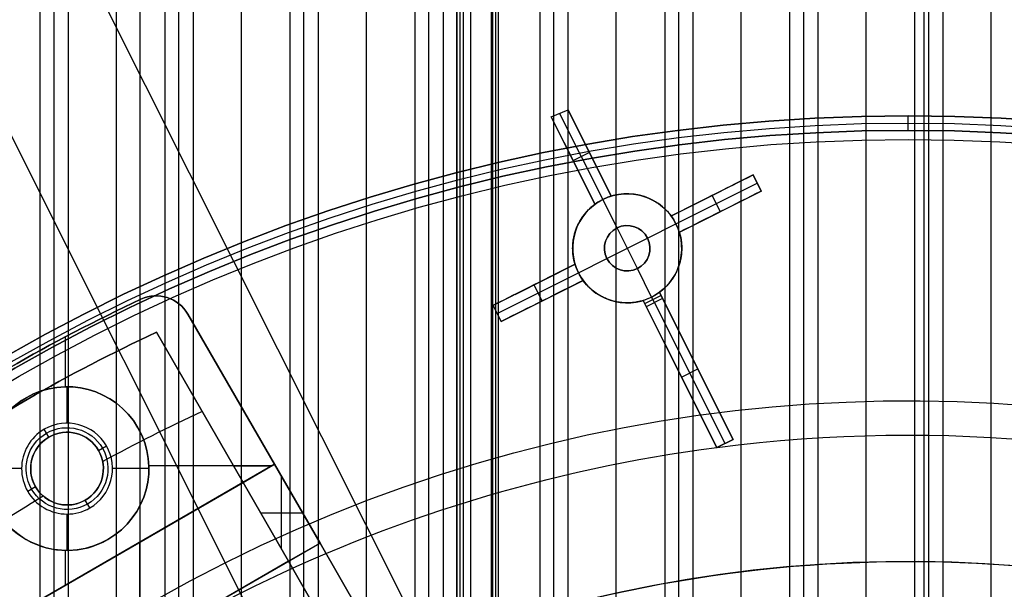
# Model space of a CAD drawing. Extents: x 16119 to 17321, y -6854 to -5812.
# Tile 58 of 68: x 16671 to 16725, y -6398 to -6367. Entities that reach past the tile are written whole.
import ezdxf

# ---------------------------------------------------------------- set-up
doc = ezdxf.new("R2010")
doc.units = 0
doc.layers.get('0').update_dxf_attribs({"linetype": 'CONTINUOUS'})
for name, color, linetype in [('BLANCO_METALICO', 7, 'CONTINUOUS'), ('COLOR', 7, 'CONTINUOUS'), ('LUZ', 7, 'CONTINUOUS')]:
    doc.layers.add(name, color=color, linetype=linetype)

msp = doc.modelspace()

# ---------------------------------------------------------------- linework, layer by layer
for p, q in [((16671.935, -5811.868, 53.122), (16671.935, -6441.857, 53.122)), ((16672.712, -6422.991, 53.545), (16672.712, -5811.868, 53.545)), ((16673.488, -5811.868, 53.968), (16673.488, -6422.292, 53.968)), ((16676.148, -6422.474, 54.339), (16676.148, -5811.868, 54.339)), ((16677.425, -5811.868, 56.442), (16677.425, -6437.593, 56.442)), ((16678.807, -5811.868, 54.709), (16678.807, -6436.39, 54.709)), ((16679.584, -6435.374, 55.132), (16679.584, -5811.868, 55.132)), ((16680.361, -5811.868, 55.555), (16680.361, -6434.405, 55.555)), ((16683.02, -6431.63, 55.925), (16683.02, -5811.868, 55.925)), ((16685.679, -5811.868, 56.295), (16685.679, -6429.202, 56.295)), ((16686.456, -6428.492, 56.718), (16686.456, -5811.868, 56.718)), ((16687.233, -5811.868, 57.141), (16687.233, -6427.81, 57.141)), ((16689.892, -6425.835, 57.512), (16689.892, -5811.868, 57.512)), ((16692.552, -5811.868, 57.882), (16692.552, -6424.092, 57.882)), ((16693.328, -6423.581, 58.305), (16693.328, -5811.868, 58.305)), ((16694.105, -5811.868, 58.728), (16694.105, -6423.09, 58.728)), ((16695.207, -5811.868, 60.548), (16695.207, -6422.282, 60.548)), ((16696.764, -6421.674, 59.098), (16696.764, -5811.868, 59.098)), ((16697.156, -6421.282, 60.998), (16697.156, -5811.868, 60.998)), ((16699.424, -5811.868, 59.469), (16699.424, -6420.436, 59.469)), ((16700.2, -6420.077, 59.892), (16700.2, -5811.868, 59.892)), ((16700.977, -5811.868, 60.314), (16700.977, -6419.735, 60.314)), ((16703.636, -6418.762, 60.685), (16703.636, -5811.868, 60.685)), ((16706.296, -5811.868, 61.055), (16706.296, -6417.939, 61.055)), ((16707.072, -6417.707, 61.478), (16707.072, -5811.868, 61.478)), ((16707.849, -5811.868, 61.901), (16707.849, -6417.49, 61.901)), ((16710.509, -6416.898, 62.271), (16710.509, -5811.868, 62.271)), ((16713.168, -5811.868, 62.642), (16713.168, -6416.442, 62.642)), ((16713.945, -6416.325, 63.065), (16713.945, -5811.868, 63.065)), ((16714.721, -5811.868, 63.488), (16714.721, -6416.221, 63.488)), ((16717.381, -6415.979, 63.858), (16717.381, -5811.868, 63.858)), ((16720.04, -5811.868, 64.228), (16720.04, -6402.466, 64.228)), ((16720.541, -5811.868, 66.397), (16720.541, -6402.258, 66.397)), ((16720.817, -6402.263, 64.651), (16720.817, -5811.868, 64.651)), ((16721.593, -5811.868, 65.074), (16721.593, -6402.349, 65.074)), ((16724.253, -6415.958, 65.444), (16724.253, -5811.868, 65.444)), ((16695.039, -6422.282, 61.279), (16695.039, -5814.667, 61.279)), ((16696.988, -5814.667, 61.728), (16696.988, -6421.282, 61.728)), ((16694.87, -6422.282, 62.009), (16694.87, -5817.466, 62.009)), ((16694.87, -5817.466, 62.009), (16694.87, -6422.282, 62.009)), ((16696.819, -5817.466, 62.459), (16696.819, -6421.282, 62.459)), ((16695.619, -5821.198, 63.209), (16695.619, -6421.769, 63.209))]:
    msp.add_line(p, q)
at = {"extrusion": (0, 0, -1)}
for centre in [(-16719.68, -6471.509, -89.375), (-16719.68, -6471.509, -46.5)]:
    msp.add_arc(centre, 70.942, 330, 150, dxfattribs=at)
at = {"layer": 'BLANCO_METALICO'}
for p, q in [((16719.679, -6372.009, 170.031), (16719.679, -6372.009, 171.647)), ((16719.679, -6372.809, 171.647), (16719.679, -6372.009, 171.647)), ((16719.679, -6372.009, 170.031), (16719.679, -6372.009, 168.531)), ((16719.679, -6372.809, 170.031), (16719.679, -6372.809, 171.647)), ((16677.494, -6382.094, 187.647), (16677.494, -6382.094, 190.147)), ((16677.494, -6382.094, 187.647), (16677.494, -6382.094, 184.647)), ((16678.941, -6381.999, 187.647), (16678.941, -6381.999, 190.147)), ((16678.941, -6381.999, 184.647), (16678.941, -6381.999, 187.647)), ((16680.072, -6382.907, 190.147), (16680.072, -6382.907, 187.647)), ((16680.072, -6382.907, 187.647), (16680.072, -6382.907, 184.647)), ((16684.84, -6391.165, 187.647), (16680.072, -6382.907, 187.647)), ((16680.072, -6382.907, 190.147), (16684.84, -6391.165, 190.147)), ((16684.84, -6391.165, 184.647), (16680.072, -6382.907, 184.647)), ((16684.84, -6391.165, 188.897), (16680.072, -6382.907, 188.897)), ((16684.84, -6391.165, 186.147), (16680.072, -6382.907, 186.147)), ((16678.34, -6383.907, 187.647), (16678.34, -6383.907, 190.147)), ((16678.34, -6383.907, 187.647), (16683.108, -6392.165, 187.647)), ((16683.108, -6392.165, 190.147), (16678.34, -6383.907, 190.147)), ((16678.34, -6383.907, 188.897), (16683.108, -6392.165, 188.897)), ((16673.337, -6386.428, 190.147), (16673.337, -6384.16, 190.147)), ((16673.337, -6386.903, 184.647), (16673.337, -6384.16, 184.647)), ((16673.429, -6388.902, 174.647), (16673.429, -6386.902, 174.647)), ((16682.456, -6387.036, 187.647), (16682.456, -6387.036, 190.147)), ((16682.456, -6387.036, 184.647), (16682.456, -6387.036, 187.647)), ((16671.179, -6387.505, 184.647), (16671.179, -6387.505, 174.647)), ((16671.237, -6387.605, 187.647), (16671.237, -6387.605, 190.147)), ((16680.724, -6388.036, 187.647), (16680.724, -6388.036, 190.147)), ((16672.429, -6389.67, 175.147), (16672.179, -6389.237, 174.647)), ((16677.327, -6389.152, 184.647), (16677.327, -6389.152, 174.647)), ((16672.429, -6389.67, 175.147), (16672.429, -6389.67, 187.647)), ((16675.162, -6390.402, 175.147), (16675.595, -6390.152, 174.647)), ((16675.162, -6390.402, 175.147), (16675.162, -6390.402, 187.647)), ((16684.84, -6391.165, 184.647), (16667.519, -6401.165, 184.647)), ((16670.929, -6391.402, 174.647), (16668.929, -6391.402, 174.647)), ((16677.929, -6391.402, 174.647), (16675.929, -6391.402, 174.647)), ((16684.706, -6391.242, 184.647), (16677.927, -6391.242, 184.647)), ((16682.575, -6391.242, 190.147), (16684.706, -6391.242, 190.147)), ((16683.108, -6392.165, 190.147), (16684.84, -6391.165, 190.147)), ((16687.34, -6395.495, 187.647), (16684.84, -6391.165, 187.647)), ((16684.84, -6391.165, 190.147), (16684.84, -6391.165, 187.647)), ((16684.84, -6391.165, 190.147), (16687.34, -6395.495, 190.147)), ((16684.84, -6391.165, 187.647), (16684.84, -6391.165, 184.647)), ((16687.34, -6395.495, 184.647), (16684.84, -6391.165, 184.647)), ((16687.34, -6395.495, 188.897), (16684.84, -6391.165, 188.897)), ((16687.34, -6395.495, 186.147), (16684.84, -6391.165, 186.147)), ((16685.224, -6395.83, 190.147), (16685.224, -6391.83, 190.147)), ((16669.251, -6400.165, 187.647), (16683.108, -6392.165, 187.647)), ((16671.697, -6392.402, 175.147), (16671.264, -6392.652, 174.647)), ((16671.697, -6392.402, 175.147), (16671.697, -6392.402, 187.647)), ((16683.108, -6392.165, 187.647), (16683.108, -6392.165, 190.147)), ((16685.608, -6396.495, 190.147), (16683.108, -6392.165, 190.147)), ((16683.108, -6392.165, 187.647), (16685.608, -6396.495, 187.647)), ((16683.108, -6392.165, 188.897), (16685.608, -6396.495, 188.897)), ((16674.429, -6393.134, 187.647), (16674.429, -6393.134, 175.147)), ((16674.679, -6393.567, 174.647), (16674.429, -6393.134, 175.147)), ((16686.09, -6393.33, 187.647), (16686.09, -6393.33, 190.147)), ((16686.09, -6393.33, 184.647), (16686.09, -6393.33, 187.647)), ((16673.429, -6395.902, 174.647), (16673.429, -6393.902, 174.647)), ((16684.069, -6393.83, 190.147), (16686.378, -6393.83, 190.147)), ((16684.358, -6394.33, 187.647), (16684.358, -6394.33, 190.147)), ((16675.679, -6395.299, 174.647), (16675.679, -6395.299, 184.647)), ((16670.019, -6405.495, 184.647), (16687.34, -6395.495, 184.647)), ((16677.429, -6401.217, 187.647), (16677.429, -6395.443, 187.647)), ((16677.429, -6401.217, 184.647), (16677.429, -6395.443, 184.647)), ((16687.34, -6395.495, 190.147), (16685.608, -6396.495, 190.147)), ((16687.34, -6395.495, 187.647), (16687.34, -6395.495, 190.147)), ((16687.34, -6395.495, 190.147), (16692.916, -6405.154, 190.147)), ((16692.916, -6405.154, 187.647), (16687.34, -6395.495, 187.647)), ((16709.873, -6434.525, 184.647), (16687.34, -6395.495, 184.647)), ((16687.34, -6395.495, 184.647), (16687.34, -6395.495, 187.647)), ((16692.916, -6405.154, 188.897), (16687.34, -6395.495, 188.897)), ((16709.874, -6434.525, 186.147), (16687.34, -6395.495, 186.147)), ((16673.337, -6397.806, 184.647), (16673.337, -6395.901, 184.647)), ((16685.608, -6396.495, 187.647), (16671.751, -6404.495, 187.647)), ((16685.608, -6396.495, 190.147), (16685.608, -6396.495, 187.647)), ((16685.608, -6396.495, 187.647), (16691.057, -6405.934, 187.647)), ((16691.184, -6406.154, 190.147), (16685.608, -6396.495, 190.147)), ((16685.608, -6396.495, 188.897), (16691.184, -6406.154, 188.897))]:
    msp.add_line(p, q, dxfattribs=at)
at = {"layer": 'BLANCO_METALICO', "extrusion": (1, 0, 0)}
for points in [[(-6372.009, 168.531, -0.414214), (-6373.309, 167.231), (-6446.009, 167.231, -0.414214), (-6446.509, 167.731), (-6446.509, 168.031)], [(-6446.509, 168.031), (-6373.309, 168.031, 0.414214), (-6372.809, 168.531), (-6372.809, 170.031)]]:
    msp.add_lwpolyline(points, format="xyb", dxfattribs=at)
at = {"layer": 'BLANCO_METALICO', "extrusion": (0, 0, -1)}
for centre, radius, start, end in [((-16719.679, -6471.509, -171.647), 99.1, 360, 180), ((-16719.679, -6471.509, -170.031), 98.7, 360, 180), ((-16719.679, -6471.509, -168.531), 98.7, 360, 180), ((-16719.679, -6471.509, -168.031), 98.2, 360, 180), ((-16719.679, -6471.509, -171.647), 99.5, 0, 180), ((-16719.679, -6471.509, -170.839), 99.5, 0, 180), ((-16719.679, -6471.509, -169.281), 99.5, 0, 180), ((-16719.679, -6471.509, -167.231), 98.2, 0, 180), ((-16678.34, -6383.907, -190.147), 2, 64.9948, 150), ((-16678.34, -6383.907, -186.147), 2, 64.9947, 150), ((-16717.179, -6467.179, -190.147), 93.885, 55.00519, 64.99481), ((-16717.179, -6467.179, -186.147), 93.885, 55.00519, 64.99481), ((-16717.179, -6467.179, -187.647), 91.885, 55.00519, 64.99481), ((-16717.179, -6467.179, -188.897), 91.885, 55.00519, 64.99481), ((-16673.429, -6391.402, -179.647), 4.5, 60, 240), ((-16673.429, -6391.402, -184.647), 4.5, 240, 60), ((-16673.429, -6391.402, -179.647), 4.5, 240, 60), ((-16673.429, -6391.402, -174.897), 2.25, 60, 240), ((-16673.429, -6391.402, -187.647), 2, 60, 240), ((-16673.429, -6391.402, -174.897), 2.25, 240, 60), ((-16673.429, -6391.402, -175.147), 2, 240, 60)]:
    msp.add_arc(centre, radius, start, end, dxfattribs=at)
at = {"layer": 'BLANCO_METALICO'}
for centre, radius, start, end in [((16719.679, -6471.509, 170.031), 99.5, 360, 180), ((16719.679, -6471.509, 168.531), 99.5, 0, 180), ((16719.679, -6471.509, 171.647), 98.7, 360, 180), ((16719.679, -6471.509, 170.839), 98.7, 360, 180), ((16717.179, -6467.179, 187.647), 93.885, 115.00519, 124.99481), ((16717.179, -6467.179, 184.647), 93.885, 115.00519, 124.99481), ((16717.179, -6467.179, 188.897), 93.885, 115.00519, 124.99481), ((16678.34, -6383.907, 187.647), 2, 30, 115.0052), ((16678.34, -6383.907, 184.647), 2, 30, 115.0052), ((16678.34, -6383.907, 188.897), 2, 30, 115.0052), ((16717.179, -6467.179, 190.147), 91.885, 115.00519, 124.99481), ((16673.429, -6391.402, 184.647), 4.5, 300, 120), ((16673.429, -6391.402, 174.647), 4.5, 300, 120), ((16673.429, -6391.402, 174.647), 4.5, 120, 300), ((16717.179, -6467.179, 187.647), 86.87, 114.71608, 118.74996), ((16673.429, -6391.402, 174.647), 2.5, 120, 300), ((16673.429, -6391.402, 174.647), 2.5, 300, 120), ((16673.429, -6391.402, 187.647), 2, 120, 300), ((16673.429, -6391.402, 183.244), 2, 120, 300), ((16673.429, -6391.402, 175.147), 2, 300, 120), ((16673.429, -6391.402, 183.244), 2, 300, 120), ((16717.179, -6467.179, 187.647), 86.87, 121.25003, 125.28393)]:
    msp.add_arc(centre, radius, start, end, dxfattribs=at)
at = {"layer": 'COLOR'}
for p, q in [((16686.076, -6404.459, 22.446), (16651.401, -6335.269, -10.541)), ((16692.308, -6416.893, 26.2), (16653.369, -6339.196, -10.843)), ((16700.052, -6372.064, 9.035), (16700.983, -6371.689, 8.953)), ((16700.518, -6371.876, 8.994), (16702.89, -6376.609, 3.7)), ((16700.983, -6371.689, 8.953), (16703.355, -6376.423, 11.117)), ((16703.355, -6376.423, 3.658), (16700.983, -6371.689, 8.953)), ((16702.461, -6376.871, 11.239), (16700.052, -6372.064, 9.035)), ((16700.052, -6372.064, 9.035), (16702.461, -6376.871, 3.658)), ((16703.355, -6376.423, 7.388), (16701.684, -6373.088, 7.388)), ((16700.763, -6373.482, 7.449), (16702.461, -6376.871, 7.449)), ((16701.257, -6374.467, 6.346), (16702.151, -6374.019, 6.346)), ((16702.169, -6374.056, 6.305), (16702.169, -6374.056, 10.036)), ((16701.257, -6374.467, 6.346), (16701.257, -6374.467, 10.138)), ((16711.162, -6375.26, 10.7), (16706.654, -6377.519, 5.658)), ((16711.162, -6375.26, 11.054), (16711.61, -6376.154, 11.45)), ((16711.162, -6375.26, 10.7), (16711.162, -6375.26, 11.054)), ((16711.61, -6376.154, 10.7), (16711.162, -6375.26, 10.7)), ((16706.916, -6377.947, 5.7), (16711.386, -6375.707, 10.7)), ((16711.61, -6376.154, 11.075), (16711.185, -6375.307, 11.075)), ((16711.386, -6375.707, 11.252), (16711.386, -6375.707, 10.7)), ((16709.397, -6376.144, 8.726), (16706.654, -6377.519, 8.726)), ((16707.102, -6378.413, 5.658), (16711.61, -6376.154, 10.7)), ((16711.61, -6376.154, 10.7), (16711.61, -6376.154, 11.45)), ((16702.461, -6376.871, 11.239), (16702.461, -6376.871, 3.658)), ((16702.89, -6376.609, 3.7), (16702.89, -6376.609, -7.3)), ((16703.674, -6378.174, -7.3), (16702.89, -6376.609, -7.3)), ((16703.355, -6376.423, 3.658), (16703.355, -6376.423, 11.117)), ((16708.908, -6376.389, 8.179), (16708.908, -6376.389, 11.437)), ((16709.356, -6377.283, 8.179), (16708.908, -6376.389, 8.179)), ((16707.102, -6378.413, 8.928), (16710.026, -6376.948, 8.928)), ((16709.356, -6377.283, 11.837), (16709.356, -6377.283, 8.179)), ((16705.351, -6378.731, -7.3), (16706.916, -6377.947, -7.3)), ((16706.654, -6377.519, 11.795), (16706.654, -6377.519, 5.658)), ((16706.916, -6377.947, 5.7), (16706.916, -6377.947, -7.3)), ((16703.674, -6378.174, -1.3), (16703.674, -6378.174, -7.3)), ((16704.794, -6380.409, -1.3), (16703.674, -6378.174, -1.3)), ((16707.102, -6378.413, 5.658), (16707.102, -6378.413, 12.198)), ((16703.116, -6379.851, -1.3), (16705.351, -6378.731, -1.3)), ((16705.351, -6378.731, -7.3), (16705.351, -6378.731, -1.3)), ((16701.365, -6380.17, 5.658), (16696.858, -6382.429, 10.7)), ((16698.064, -6381.824, 9.351), (16701.365, -6380.17, 9.351)), ((16701.365, -6380.17, 5.658), (16701.365, -6380.17, 12.532)), ((16701.552, -6380.635, -7.3), (16703.116, -6379.851, -7.3)), ((16703.116, -6379.851, -1.3), (16703.116, -6379.851, -7.3)), ((16697.082, -6382.876, 10.7), (16701.552, -6380.635, 5.7)), ((16701.552, -6380.635, -7.3), (16701.552, -6380.635, 5.7)), ((16704.794, -6380.409, -1.3), (16704.794, -6380.409, -7.3)), ((16705.578, -6381.973, -7.3), (16704.794, -6380.409, -7.3)), ((16697.306, -6383.323, 10.7), (16701.813, -6381.064, 5.658)), ((16698.326, -6382.812, 9.559), (16701.813, -6381.064, 9.559)), ((16701.813, -6381.064, 12.943), (16701.813, -6381.064, 5.658)), ((16699.111, -6381.299, 8.179), (16699.111, -6381.299, 12.802)), ((16699.559, -6382.193, 8.179), (16699.111, -6381.299, 8.179)), ((16706.006, -6381.712, 13.523), (16710.057, -6389.795, 17.169)), ((16706.006, -6381.712, 13.523), (16706.006, -6381.712, 0.7)), ((16706.177, -6382.053, 0.7), (16706.006, -6381.712, 0.7)), ((16708.307, -6386.304, 8.935), (16706.006, -6381.712, 8.935)), ((16699.559, -6382.193, 8.179), (16699.559, -6382.193, 13.216)), ((16709.163, -6390.243, 17.312), (16705.112, -6382.16, 13.653)), ((16705.112, -6382.16, 0.7), (16705.112, -6382.16, 13.653)), ((16705.112, -6382.16, 0.7), (16705.283, -6382.501, 0.7)), ((16707.432, -6386.788, 9.006), (16705.112, -6382.16, 9.006)), ((16705.198, -6382.331, 0.7), (16706.092, -6381.882, 0.7)), ((16706.177, -6382.053, 0.7), (16705.283, -6382.501, 0.7)), ((16705.578, -6381.973, 0.7), (16705.578, -6381.973, -7.3)), ((16705.73, -6382.277, 0.7), (16705.578, -6381.973, 0.7)), ((16705.73, -6382.277, 0.7), (16709.61, -6390.019, 15.7)), ((16710.057, -6389.795, 15.7), (16706.177, -6382.053, 0.7)), ((16697.306, -6383.323, 13.46), (16696.858, -6382.429, 13.044)), ((16696.858, -6382.429, 10.7), (16696.858, -6382.429, 13.044)), ((16696.858, -6382.429, 10.7), (16697.306, -6383.323, 10.7)), ((16697.306, -6383.323, 12.08), (16696.858, -6382.429, 12.08)), ((16697.082, -6382.876, 10.7), (16697.082, -6382.876, 13.252)), ((16705.283, -6382.501, 0.7), (16709.163, -6390.243, 15.7)), ((16697.306, -6383.323, 13.46), (16697.306, -6383.323, 10.7)), ((16707.223, -6386.372, 8.2), (16708.117, -6385.924, 8.2)), ((16708.032, -6385.754, 15.352), (16708.032, -6385.754, 7.869)), ((16707.138, -6386.202, 7.869), (16707.138, -6386.202, 15.488)), ((16710.057, -6389.795, 17.169), (16709.163, -6390.243, 17.312)), ((16709.163, -6390.243, 15.7), (16710.057, -6389.795, 15.7)), ((16709.163, -6390.243, 16.506), (16710.057, -6389.795, 16.506)), ((16710.057, -6389.795, 15.7), (16710.057, -6389.795, 17.169)), ((16709.163, -6390.243, 15.7), (16709.163, -6390.243, 17.312)), ((16709.61, -6390.019, 17.241), (16709.61, -6390.019, 15.7))]:
    msp.add_line(p, q, dxfattribs=at)
for points in [[(16703.355, -6376.423, 11.117), (16703.413, -6376.406, 11.114), (16703.47, -6376.39, 11.112), (16703.528, -6376.376, 11.11), (16703.585, -6376.362, 11.108), (16703.643, -6376.35, 11.107), (16703.701, -6376.339, 11.107), (16703.76, -6376.329, 11.107), (16703.818, -6376.32, 11.107), (16703.876, -6376.312, 11.108), (16703.935, -6376.306, 11.109), (16703.994, -6376.301, 11.111), (16704.053, -6376.297, 11.114), (16704.112, -6376.294, 11.116), (16704.171, -6376.292, 11.12), (16704.231, -6376.291, 11.124), (16704.291, -6376.292, 11.128), (16704.35, -6376.294, 11.133), (16704.409, -6376.296, 11.138), (16704.468, -6376.3, 11.144), (16704.527, -6376.306, 11.15), (16704.586, -6376.312, 11.156), (16704.644, -6376.319, 11.163), (16704.702, -6376.328, 11.171), (16704.76, -6376.338, 11.179), (16704.817, -6376.348, 11.187), (16704.874, -6376.36, 11.196), (16704.931, -6376.373, 11.205), (16704.988, -6376.388, 11.215), (16705.044, -6376.403, 11.225), (16705.101, -6376.419, 11.235), (16705.156, -6376.437, 11.246), (16705.212, -6376.455, 11.258), (16705.267, -6376.475, 11.269), (16705.322, -6376.496, 11.282), (16705.376, -6376.517, 11.294), (16705.429, -6376.54, 11.307), (16705.482, -6376.563, 11.32), (16705.534, -6376.588, 11.334), (16705.586, -6376.613, 11.348), (16705.636, -6376.639, 11.362), (16705.687, -6376.667, 11.377), (16705.737, -6376.695, 11.392), (16705.786, -6376.724, 11.407), (16705.834, -6376.754, 11.423), (16705.882, -6376.785, 11.439), (16705.93, -6376.817, 11.455), (16705.977, -6376.85, 11.472), (16706.023, -6376.883, 11.489), (16706.068, -6376.918, 11.506), (16706.113, -6376.953, 11.524), (16706.157, -6376.989, 11.541), (16706.2, -6377.026, 11.559), (16706.242, -6377.063, 11.578), (16706.284, -6377.101, 11.596), (16706.325, -6377.14, 11.615), (16706.364, -6377.179, 11.634), (16706.403, -6377.219, 11.653), (16706.442, -6377.26, 11.673), (16706.479, -6377.302, 11.693), (16706.516, -6377.344, 11.713), (16706.551, -6377.386, 11.733), (16706.586, -6377.43, 11.753), (16706.621, -6377.474, 11.774), (16706.654, -6377.519, 11.795)], [(16701.365, -6380.17, 12.532), (16701.334, -6380.06, 12.484), (16701.307, -6379.95, 12.436), (16701.284, -6379.84, 12.388), (16701.274, -6379.784, 12.364), (16701.266, -6379.728, 12.34), (16701.258, -6379.673, 12.316), (16701.251, -6379.617, 12.292), (16701.241, -6379.505, 12.244), (16701.235, -6379.392, 12.197), (16701.234, -6379.279, 12.149), (16701.235, -6379.222, 12.125), (16701.236, -6379.165, 12.102), (16701.239, -6379.108, 12.078), (16701.243, -6379.051, 12.055), (16701.249, -6378.994, 12.031), (16701.255, -6378.937, 12.008), (16701.262, -6378.88, 11.985), (16701.27, -6378.824, 11.962), (16701.28, -6378.768, 11.939), (16701.29, -6378.712, 11.917), (16701.302, -6378.656, 11.894), (16701.314, -6378.6, 11.872), (16701.328, -6378.545, 11.85), (16701.343, -6378.49, 11.828), (16701.359, -6378.435, 11.807), (16701.375, -6378.38, 11.785), (16701.393, -6378.326, 11.764), (16701.413, -6378.271, 11.743), (16701.433, -6378.217, 11.722), (16701.454, -6378.163, 11.701), (16701.476, -6378.11, 11.68), (16701.5, -6378.057, 11.66), (16701.524, -6378.004, 11.64), (16701.55, -6377.951, 11.62), (16701.577, -6377.899, 11.6), (16701.604, -6377.848, 11.581), (16701.633, -6377.797, 11.562), (16701.662, -6377.746, 11.543), (16701.693, -6377.696, 11.525), (16701.725, -6377.647, 11.507), (16701.757, -6377.598, 11.489), (16701.791, -6377.55, 11.471), (16701.825, -6377.503, 11.454), (16701.861, -6377.456, 11.437), (16701.897, -6377.409, 11.421), (16701.935, -6377.364, 11.405), (16701.974, -6377.319, 11.389), (16702.013, -6377.274, 11.373), (16702.054, -6377.23, 11.358), (16702.095, -6377.187, 11.343), (16702.138, -6377.145, 11.329), (16702.181, -6377.103, 11.315), (16702.226, -6377.062, 11.301), (16702.271, -6377.022, 11.288), (16702.317, -6376.983, 11.275), (16702.365, -6376.945, 11.263), (16702.413, -6376.907, 11.251), (16702.461, -6376.871, 11.239)], [(16707.102, -6378.413, 12.198), (16707.134, -6378.523, 12.246), (16707.161, -6378.633, 12.294), (16707.173, -6378.689, 12.319), (16707.184, -6378.744, 12.343), (16707.193, -6378.8, 12.367), (16707.202, -6378.856, 12.391), (16707.21, -6378.911, 12.415), (16707.216, -6378.967, 12.439), (16707.226, -6379.08, 12.487), (16707.232, -6379.193, 12.535), (16707.234, -6379.306, 12.583), (16707.233, -6379.363, 12.607), (16707.231, -6379.42, 12.631), (16707.228, -6379.477, 12.655), (16707.224, -6379.534, 12.679), (16707.219, -6379.591, 12.702), (16707.212, -6379.648, 12.726), (16707.205, -6379.705, 12.75), (16707.197, -6379.761, 12.773), (16707.187, -6379.817, 12.796), (16707.177, -6379.873, 12.819), (16707.165, -6379.929, 12.842), (16707.153, -6379.984, 12.865), (16707.139, -6380.04, 12.887), (16707.124, -6380.095, 12.91), (16707.108, -6380.15, 12.932), (16707.091, -6380.204, 12.954), (16707.073, -6380.259, 12.976), (16707.054, -6380.313, 12.998), (16707.034, -6380.367, 13.019), (16707.013, -6380.421, 13.041), (16706.99, -6380.474, 13.062), (16706.967, -6380.527, 13.083), (16706.942, -6380.58, 13.104), (16706.917, -6380.633, 13.125), (16706.89, -6380.684, 13.145), (16706.863, -6380.736, 13.165), (16706.834, -6380.787, 13.185), (16706.805, -6380.837, 13.204), (16706.774, -6380.887, 13.223), (16706.742, -6380.936, 13.242), (16706.71, -6380.985, 13.261), (16706.676, -6381.033, 13.279), (16706.642, -6381.08, 13.297), (16706.606, -6381.127, 13.315), (16706.57, -6381.174, 13.332), (16706.532, -6381.219, 13.349), (16706.494, -6381.264, 13.365), (16706.454, -6381.309, 13.382), (16706.413, -6381.352, 13.398), (16706.372, -6381.395, 13.413), (16706.329, -6381.438, 13.428), (16706.286, -6381.479, 13.443), (16706.242, -6381.52, 13.458), (16706.196, -6381.56, 13.472), (16706.15, -6381.599, 13.485), (16706.103, -6381.638, 13.498), (16706.055, -6381.675, 13.511), (16706.006, -6381.712, 13.523)], [(16705.112, -6382.16, 13.653), (16705.055, -6382.177, 13.656), (16704.997, -6382.193, 13.659), (16704.939, -6382.207, 13.661), (16704.882, -6382.221, 13.662), (16704.823, -6382.233, 13.664), (16704.765, -6382.244, 13.664), (16704.707, -6382.254, 13.664), (16704.648, -6382.263, 13.664), (16704.59, -6382.27, 13.663), (16704.531, -6382.277, 13.661), (16704.472, -6382.282, 13.659), (16704.413, -6382.286, 13.657), (16704.353, -6382.289, 13.654), (16704.294, -6382.291, 13.65), (16704.235, -6382.291, 13.646), (16704.175, -6382.291, 13.641), (16704.115, -6382.289, 13.636), (16704.056, -6382.286, 13.631), (16703.997, -6382.282, 13.625), (16703.938, -6382.277, 13.618), (16703.879, -6382.27, 13.611), (16703.821, -6382.263, 13.604), (16703.763, -6382.254, 13.596), (16703.705, -6382.245, 13.587), (16703.647, -6382.234, 13.578), (16703.59, -6382.222, 13.569), (16703.533, -6382.209, 13.559), (16703.476, -6382.194, 13.549), (16703.42, -6382.179, 13.538), (16703.364, -6382.163, 13.527), (16703.308, -6382.145, 13.515), (16703.253, -6382.126, 13.503), (16703.197, -6382.107, 13.491), (16703.143, -6382.086, 13.478), (16703.089, -6382.064, 13.465), (16703.036, -6382.042, 13.451), (16702.983, -6382.018, 13.437), (16702.931, -6381.994, 13.423), (16702.879, -6381.968, 13.408), (16702.829, -6381.942, 13.393), (16702.778, -6381.915, 13.378), (16702.729, -6381.887, 13.362), (16702.679, -6381.857, 13.346), (16702.631, -6381.827, 13.329), (16702.583, -6381.796, 13.313), (16702.536, -6381.765, 13.295), (16702.489, -6381.732, 13.278), (16702.443, -6381.698, 13.26), (16702.397, -6381.664, 13.242), (16702.353, -6381.629, 13.224), (16702.309, -6381.593, 13.205), (16702.266, -6381.556, 13.186), (16702.224, -6381.519, 13.167), (16702.183, -6381.481, 13.148), (16702.142, -6381.442, 13.129), (16702.102, -6381.403, 13.109), (16702.064, -6381.363, 13.089), (16702.025, -6381.322, 13.069), (16701.988, -6381.281, 13.049), (16701.952, -6381.239, 13.028), (16701.916, -6381.196, 13.007), (16701.881, -6381.153, 12.986), (16701.813, -6381.064, 12.943)]]:
    msp.add_polyline3d(points, dxfattribs=at)
at = {"layer": 'COLOR', "extrusion": (0, 0, -1)}
for centre, radius, start, end in [((-16719.68, -6471.509, 10.541), 152.392, 333.38158, 153.38158), ((-16704.234, -6379.291, -2.616), 3, 333.3816, 153.3816), ((-16704.234, -6379.291, 1.3), 1.25, 333.3816, 153.3816), ((-16704.234, -6379.291, 4.3), 1.25, 333.3816, 153.3816), ((-16704.234, -6379.291, -3.186), 3, 153.3816, 233.7875), ((-16704.234, -6379.291, 1.3), 1.25, 153.3816, 333.3816), ((-16704.234, -6379.291, 4.3), 1.25, 153.3816, 333.3816), ((-16704.234, -6379.291, -3.186), 3, 252.9756, 333.3816), ((-16704.234, -6379.291, -0.7), 3, 233.7875, 252.9756), ((-16719.68, -6471.509, -18.688), 83.816, 333.38158, 153.38158), ((-16719.68, -6471.509, -22.446), 75, 63.38158, 153.38158), ((-16719.68, -6471.509, -17.309), 81.95, 82.63968, 134.14271), ((-16719.68, -6471.509, -43.5), 73, 63.38158, 243.38158), ((-16719.68, -6471.509, -33.399), 73, 63.38158, 243.38158), ((-16719.68, -6471.509, -17.309), 81.95, 44.15176, 82.62481), ((-16719.68, -6471.509, -43.5), 75, 63.38158, 243.38158), ((-16719.68, -6471.509, -32.973), 75, 63.38158, 243.38158), ((-16719.68, -6471.509, -43.5), 73, 63.38158, 243.38158)]:
    msp.add_arc(centre, radius, start, end, dxfattribs=at)
at = {"layer": 'COLOR'}
for centre, radius, start, end in [((16719.68, -6471.509, -35.8), 153, 26.61842, 206.61842), ((16719.68, -6471.509, -11.461), 153, 26.61842, 206.61842), ((16719.68, -6471.509, -23.63), 153, 26.61842, 206.61842), ((16719.68, -6471.509, -10.909), 152.834, 26.61842, 206.61842), ((16719.68, -6471.509, -35.8), 150, 26.61842, 206.61842), ((16704.234, -6379.291, -7.3), 3, 26.6184, 206.6184), ((16704.234, -6379.291, -7.3), 3, 206.6184, 26.6184), ((16704.234, -6379.291, -7.3), 1.25, 26.6184, 206.6184), ((16704.234, -6379.291, -7.3), 1.25, 206.6184, 26.6184)]:
    msp.add_arc(centre, radius, start, end, dxfattribs=at)
at = {"layer": 'COLOR', "extrusion": (-0.448047, 0.89401, -7.06045e-08)}
msp.add_arc((-12042.783, -248.951, -13186.926), 263.179, 97.7986, 98.90806, dxfattribs=at)
at = {"layer": 'COLOR', "extrusion": (0.448047, -0.89401, -9.67296e-11)}
msp.add_arc((12042.665, -246.8, 13187.926), 261.464, 81.00674, 82.12371, dxfattribs=at)
at = {"layer": 'COLOR', "extrusion": (-0.316817, 0.632161, -0.707107)}
msp.add_arc((-12075.536, -9322.317, -9325.413), 2.136, 76.4635, 103.5365, dxfattribs=at)
at = {"layer": 'COLOR', "extrusion": (0.632161, 0.316817, -0.707107)}
for centre, start, end in [((-13187.427, 8542.698, 8536.784), 76.4986, 89.9649), ((-13187.425, 8542.698, 8536.784), 90.0351, 103.5014)]:
    msp.add_arc(centre, 2.147, start, end, dxfattribs=at)
at = {"layer": 'COLOR', "extrusion": (-0.448047, 0.89401, -1.35035e-09)}
msp.add_arc((-12046.466, -219.756, -13186.926), 233.752, 95.17165, 96.41387, dxfattribs=at)
at = {"layer": 'COLOR', "extrusion": (-0.632161, -0.316817, -0.707107)}
for centre, start, end in [((13187.427, -8534.689, -8540.603), 90.0351, 103.5014), ((13187.425, -8534.689, -8540.603), 76.4986, 89.9649)]:
    msp.add_arc(centre, 2.147, start, end, dxfattribs=at)
at = {"layer": 'COLOR', "extrusion": (0.448047, -0.89401, -9.43969e-09)}
msp.add_arc((12046.431, -217.248, 13187.926), 231.672, 83.51952, 84.77303, dxfattribs=at)
at = {"layer": 'LUZ'}
for p, q in [((16658.993, -6332.968, -31.05), (16794.466, -6602.976, -31.05)), ((16658.993, -6332.968, -32.55), (16794.466, -6602.976, -32.55))]:
    msp.add_line(p, q, dxfattribs=at)

doc.saveas('drawing.dxf')
